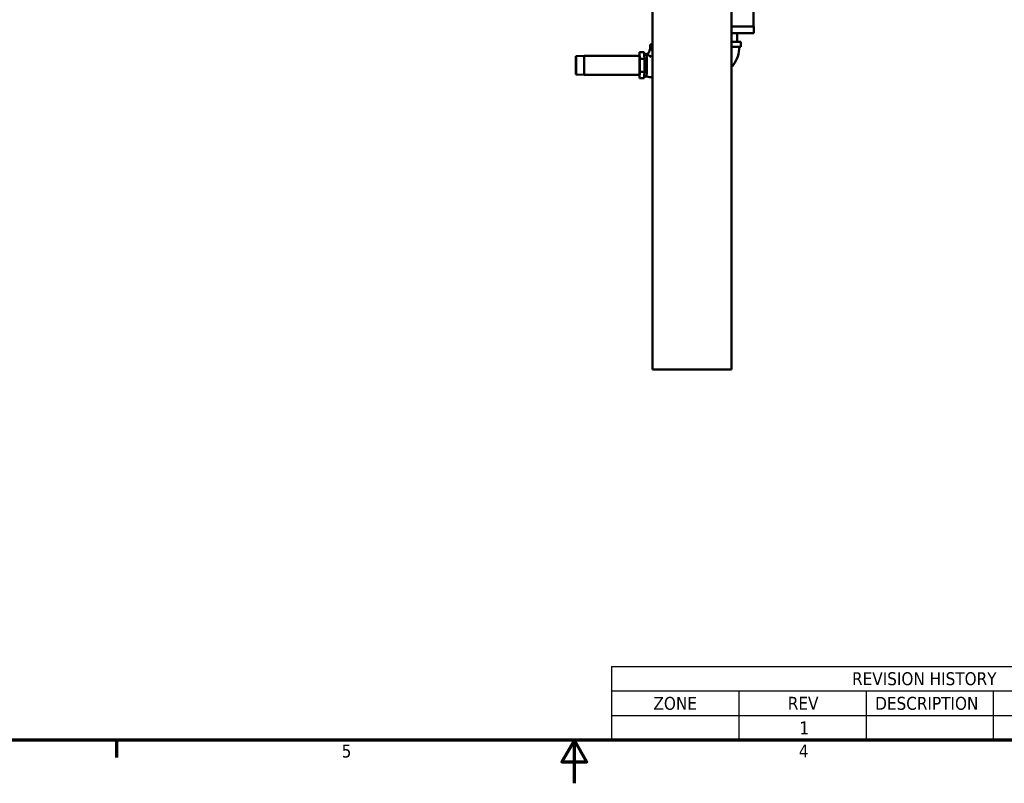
# Model space of a CAD drawing. Header units: inches. Extents: x 1 to 203, y 4 to 128.
# Tile 2 of 51: x 71 to 126, y 4 to 46. Entities that reach past the tile are written whole.
import ezdxf

# ---------------------------------------------------------------- set-up
doc = ezdxf.new("R2010")
doc.units = ezdxf.units.IN
doc.header["$LTSCALE"] = 6
doc.header["$MEASUREMENT"] = 0
for name, color, linetype, lineweight in [('Border (ANSI)', 7, 'Continuous', 70), ('Symbol (ANSI)', 7, 'Continuous', 25), ('Visible (ANSI)', 7, 'Continuous', 50)]:
    doc.layers.add(name, color=color, linetype=linetype, lineweight=lineweight)
doc.styles.add('Note Text (ANSI)', font='tahoma.ttf')

# ---------------------------------------------------------------- blocks, each defined once
blk = doc.blocks.new('Borders Default Border')
at = {"layer": 'Border (ANSI)'}
blk.add_line((12.75, 1), (12.75, 0.84), dxfattribs=at)
at = {"layer": 'Border (ANSI)', "flags": 128}
for points in [[(0.5, 1), (0.5, 21), (33.5, 21), (33.5, 1), (0.5, 1)], [(17, 0.6), (17, 1), (16.8845, 0.8), (17.1155, 0.8), (17, 1)]]:
    blk.add_lwpolyline(points, dxfattribs=at)
at = {"layer": 'Border (ANSI)', "char_height": 0.12, "attachment_point": 7, "style": 'Note Text (ANSI)'}
for s, insert in [('5', (14.8399, 0.8375)), ('4', (19.0831, 0.84))]:
    blk.add_mtext(s, dxfattribs=dict(at, insert=insert))
blk = doc.blocks.new('REVISION HISTORY')
at = {"layer": 'Symbol (ANSI)'}
for p, q in [((17.3445, 1.6858), (23.25, 1.6858)), ((17.3445, 1.6858), (17.3445, 1.4572)), ((23.25, 1.6858), (23.25, 1.4572)), ((17.3445, 1.4572), (23.25, 1.4572)), ((17.3445, 1.4572), (17.3445, 1.2286)), ((18.5256, 1.4572), (18.5256, 1.2286)), ((19.7067, 1.4572), (19.7067, 1.2286)), ((20.8878, 1.4572), (20.8878, 1.2286)), ((22.0689, 1.4572), (22.0689, 1.2286)), ((23.25, 1.4572), (23.25, 1.2286)), ((17.3445, 1.2286), (23.25, 1.2286)), ((17.3445, 1.2286), (17.3445, 1)), ((18.5256, 1.2286), (18.5256, 1)), ((19.7067, 1.2286), (19.7067, 1)), ((20.8878, 1.2286), (20.8878, 1)), ((22.0689, 1.2286), (22.0689, 1)), ((23.25, 1.2286), (23.25, 1)), ((17.3445, 1), (23.25, 1))]:
    blk.add_line(p, q, dxfattribs=at)
at = {"layer": 'Symbol (ANSI)', "char_height": 0.12, "attachment_point": 7, "style": 'Note Text (ANSI)'}
for s, insert in [('REVISION HISTORY', (19.577, 1.5089)), ('ZONE', (17.7339, 1.2804)), ('REV', (18.9807, 1.2829)), ('DESCRIPTION', (19.7916, 1.2804)), ('DATE', (21.2904, 1.2829)), ('APPROVED', (22.2571, 1.2804)), ('1', (19.0891, 1.0541)), ('8/17/2020', (21.1059, 1.0386))]:
    blk.add_mtext(s, dxfattribs=dict(at, insert=insert))

msp = doc.modelspace()

# ---------------------------------------------------------------- linework, layer by layer
at = {"layer": 'Visible (ANSI)'}
for p, q in [((106.351, 49.481), (106.351, 26.645)), ((110.751, 49.481), (110.751, 26.645)), ((111.975, 47.123), (111.975, 45.753)), ((110.751, 45.753), (111.28, 45.753)), ((111.28, 45.753), (111.989, 45.753)), ((111.989, 45.753), (111.989, 45.379)), ((111.989, 45.379), (110.751, 45.379)), ((111.066, 44.901), (111.066, 45.379)), ((106.351, 44.483), (106.186, 44.483)), ((106.186, 44.483), (106.186, 44.483)), ((106.186, 44.419), (106.186, 44.483)), ((106.351, 44.746), (106.216, 44.746)), ((106.216, 44.746), (106.216, 44.746)), ((106.216, 44.483), (106.216, 44.746)), ((110.751, 44.901), (111.269, 44.901)), ((111.269, 44.629), (110.751, 44.629)), ((111.269, 44.629), (111.269, 44.901)), ((102.087, 44.103), (102.536, 44.118)), ((102.536, 44.118), (105.625, 44.118)), ((105.625, 44.319), (105.619, 44.118)), ((105.636, 43.957), (105.625, 44.319)), ((105.888, 44.319), (105.625, 44.319)), ((105.636, 43.234), (105.636, 43.957)), ((105.899, 43.957), (105.636, 43.957)), ((105.893, 44.138), (105.888, 44.319)), ((105.891, 44.222), (106.02, 44.222)), ((105.899, 43.957), (105.893, 44.138)), ((105.899, 43.595), (105.899, 43.957)), ((105.899, 43.234), (105.899, 43.595)), ((102.087, 43.088), (102.536, 43.072)), ((102.536, 43.072), (105.625, 43.072)), ((105.619, 43.072), (105.625, 42.872)), ((105.625, 42.872), (105.636, 43.234)), ((105.888, 42.872), (105.625, 42.872)), ((105.636, 43.234), (105.899, 43.234)), ((105.888, 42.872), (105.893, 43.053)), ((106.02, 42.969), (105.891, 42.969)), ((105.893, 43.053), (105.899, 43.234)), ((110.751, 26.645), (106.351, 26.645))]:
    msp.add_line(p, q, dxfattribs=at)
for centre, major_axis, start_param, end_param in [((102.087, 43.595), (0, -0.508), 3.141593, 6.283185), ((102.087, 43.595), (0, -0.411), 3.141593, 6.283185), ((102.087, 43.595), (0, 0.508), 3.141593, 6.283185), ((102.087, 43.595), (0, 0.411), 3.141593, 6.283185), ((102.536, 43.595), (0, 0.523), 3.141593, 6.283185), ((102.536, 43.595), (0, 0.523), 0, 0.000601), ((105.625, 43.595), (0, 0.523), 3.141593, 6.283185), ((106.02, 43.595), (0, 0.626), 3.141593, 6.283185), ((102.536, 43.595), (0, -0.523), 6.282585, 6.283185)]:
    msp.add_ellipse(centre, major_axis=major_axis, ratio=0.017202, start_param=start_param, end_param=end_param, dxfattribs=at)
for points, knots in [([(106.024, 44.223), (106.045, 44.227), (106.065, 44.234), (106.103, 44.256), (106.12, 44.269), (106.149, 44.302), (106.161, 44.321), (106.178, 44.36), (106.183, 44.382), (106.185, 44.408), (106.186, 44.413), (106.186, 44.418)], [0, 0, 0, 0, 0.1643533, 0.1643533, 0.3294651, 0.3294651, 0.4947355, 0.4947355, 0.6600015, 0.6600015, 0.696324, 0.696324, 0.696324, 0.696324]), ([(111.185, 44.629), (111.185, 44.448), (111.155, 44.264), (111.039, 43.92), (110.952, 43.756), (110.813, 43.574), (110.783, 43.538), (110.751, 43.503)], [0, 0, 0, 0, 1.380153, 1.380153, 2.764448, 2.764448, 3.122285, 3.122285, 3.122285, 3.122285])]:
    msp.add_open_spline(points, degree=3, knots=knots, dxfattribs=at)
for points in [[(106.186, 44.419), (106.186, 44.419), (106.186, 44.418), (106.186, 44.418)], [(106.02, 44.222), (106.021, 44.222), (106.022, 44.222), (106.023, 44.222)], [(106.023, 44.222), (106.04, 44.225), (106.134, 44.159), (106.268, 44.061)], [(106.351, 42.917), (106.24, 42.93), (106.129, 42.948), (106.02, 42.969)]]:
    msp.add_open_spline(points, degree=3, dxfattribs=at)

# ---------------------------------------------------------------- block references
at = {"xscale": 6, "yscale": 6, "zscale": 6}
msp.add_blockref('Borders Default Border', (0, 0), dxfattribs=at)
at = {"layer": 'Symbol (ANSI)', "xscale": 6, "yscale": 6, "zscale": 6}
msp.add_blockref('REVISION HISTORY', (0, 0), dxfattribs=at)

doc.saveas('drawing.dxf')
